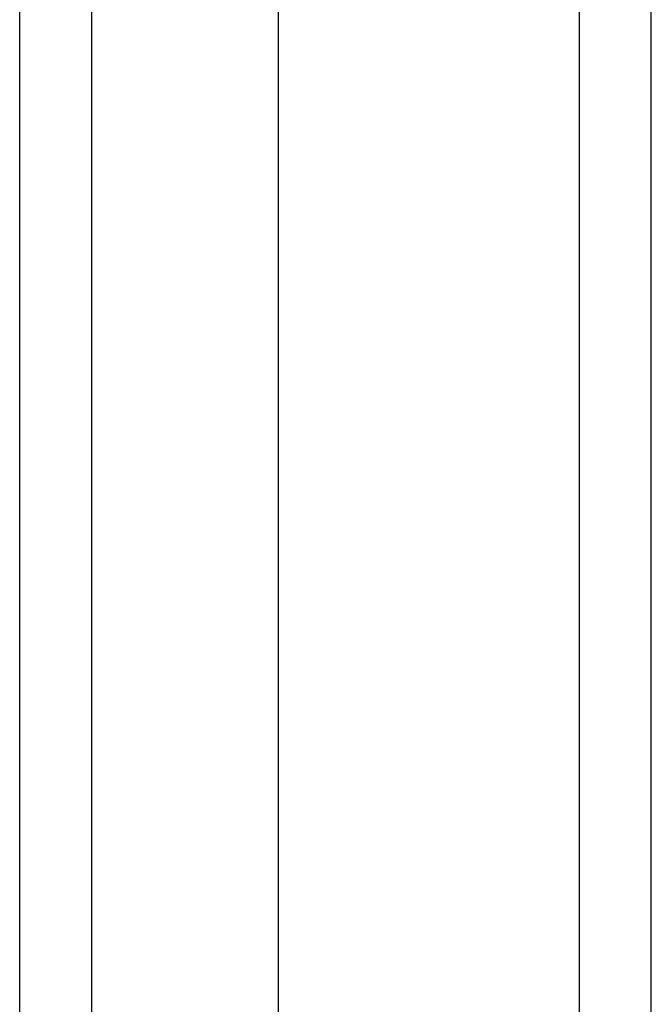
# Model space of a CAD drawing. Header units: inches. Extents: x 16 to 193, y 16 to 114.
# Tile 44 of 87: x 115.047 to 115.913, y 66.158 to 67.507. Entities that reach past the tile are written whole.
import ezdxf

# ---------------------------------------------------------------- set-up
doc = ezdxf.new("R2010")
doc.units = ezdxf.units.IN
doc.header["$MEASUREMENT"] = 0
doc.layers.add('Visible Edges(ANSI)', color=7, linetype='Continuous', lineweight=25)
doc.layers.add('Visible Tangent Edges(ANSI)', color=7, linetype='Continuous', lineweight=25)

msp = doc.modelspace()

# ---------------------------------------------------------------- linework, layer by layer
at = {"layer": 'Visible Edges(ANSI)'}
for p, q in [((115.9131, 45.852), (115.9131, 87.654)), ((115.4013, 87.0443), (115.4013, 46.4617)), ((115.047, 46.6501), (115.047, 86.8559))]:
    msp.add_line(p, q, dxfattribs=at)
at = {"layer": 'Visible Tangent Edges(ANSI)'}
for p, q in [((115.8141, 87.654), (115.8141, 45.852)), ((115.146, 46.5201), (115.146, 86.9859))]:
    msp.add_line(p, q, dxfattribs=at)

doc.saveas('drawing.dxf')
